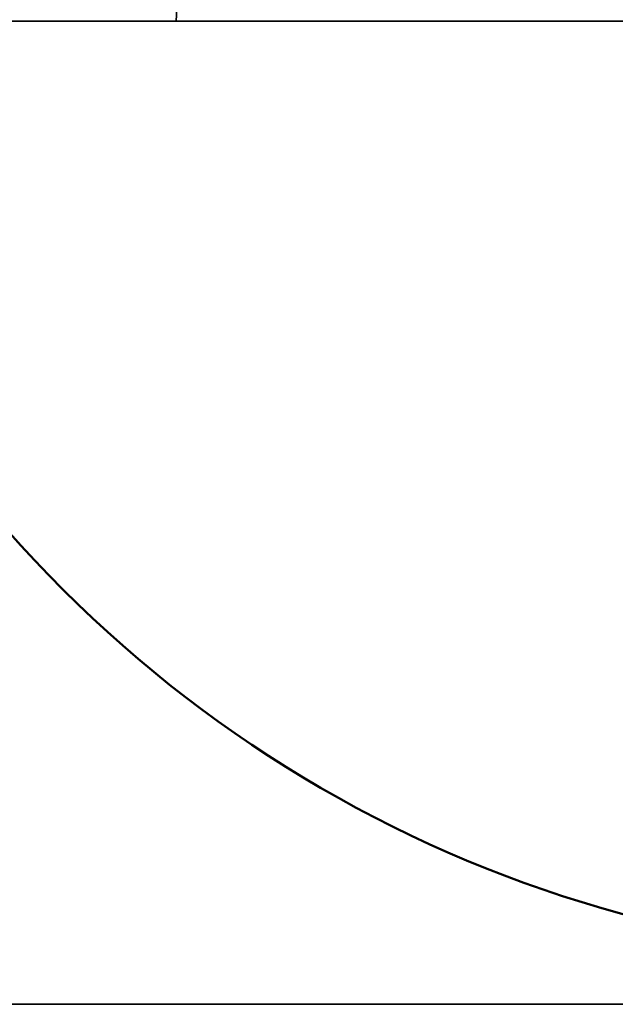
# Model space of a CAD drawing. Extents: x -357 to 533, y -64 to 530.
# Tile 13 of 135: x -86.44 to -83.71, y 218.87 to 223.37. Entities that reach past the tile are written whole.
import ezdxf

# ---------------------------------------------------------------- set-up
doc = ezdxf.new("R2010")
doc.units = 0
doc.layers.get('0').update_dxf_attribs({"lineweight": 35})
doc.layers.add('5_EG-BESTAND', color=7, linetype='Continuous', lineweight=25)
doc.layers.add('X_Aenderungen', color=4, linetype='Continuous', lineweight=50, true_color=0x00ffff)

# ---------------------------------------------------------------- blocks, each defined once
blk = doc.blocks.new('Referenz-A06HSW74NL', base_point=(-327.4795, -41.1499))
at = {"layer": '5_EG-BESTAND', "color": 0, "lineweight": 35}
for p, q in [((-85.3641, 231.0791), (-85.7198, 223.3625)), ((-108.8477, 223.3525), (-85.7198, 223.3625)), ((-85.7198, 223.3625), (-83.3641, 223.3625)), ((-111.2035, 218.8691), (-83.3641, 218.8705))]:
    blk.add_line(p, q, dxfattribs=at)
blk = doc.blocks.new('Revisionswolke-A06HSW9QNL', base_point=(-94.4598, 206.6716))
at = {"color": 0, "linetype": 'ByBlock', "lineweight": -2, "ltscale": 0.5}
blk.add_ellipse((-82.1697, 224.8358), major_axis=(-4.7367, 3.2689), ratio=1, start_param=0, end_param=2.090716, dxfattribs=at)

msp = doc.modelspace()

# ---------------------------------------------------------------- block references
at = {"color": 251, "lineweight": 25, "ltscale": 0.25, "true_color": 0x585858}
msp.add_blockref('Referenz-A06HSW74NL', (-327.4795, -41.1499), dxfattribs=at)
at = {"layer": 'X_Aenderungen', "color": 1, "ltscale": 0.5, "true_color": 0xff0000}
msp.add_blockref('Revisionswolke-A06HSW9QNL', (-94.4598, 206.6716), dxfattribs=at)

doc.saveas('drawing.dxf')
